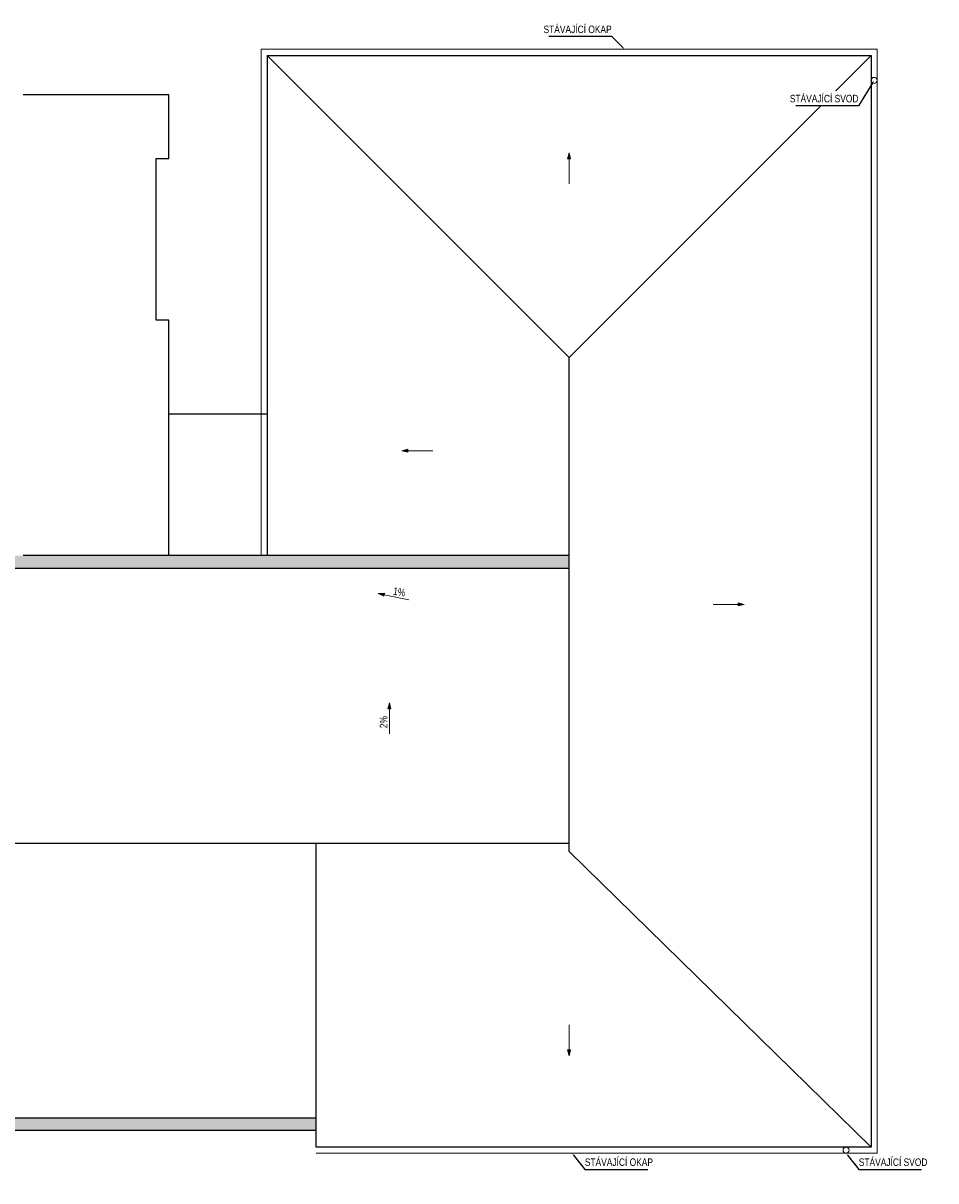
# Model space of a CAD drawing. Header units: millimetres. Extents: x -11835 to 55006, y -38230 to 10742.
# Tile 5 of 5: x 36800 to 55006, y -12473 to 10622. Entities that reach past the tile are written whole.
import ezdxf
from ezdxf import colors
from ezdxf.entities.mleader import LeaderData, LeaderLine
from ezdxf.math import Vec2, Vec3

# ---------------------------------------------------------------- set-up
doc = ezdxf.new("R2010")
doc.units = ezdxf.units.MM
doc.header["$MEASUREMENT"] = 0
doc.layers.add('03_Střecha.2D', color=7, linetype='Continuous')
doc.layers.add('ZTI-potr_studena-popis', color=7, linetype='Continuous', lineweight=13)
doc.styles.add('ARIAL', font='arial.ttf', dxfattribs={"width": 0.8})

# ---------------------------------------------------------------- blocks, each defined once
blk = doc.blocks.new('spád')
h = blk.add_hatch(color=256)
h.dxf.hatch_style = 1
h.paths.add_polyline_path([(126994.1222301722, 9931.581332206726), (126874.1297398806, 9961.5830950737), (126874.1985130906, 9901.568754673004)])
at = {"layer": 'ZTI-potr_studena-popis'}
blk.add_line((126374.1098790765, 9931.542573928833), (126874.1098791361, 9931.542573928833), dxfattribs=at)
blk.add_lwpolyline([(126874.1297398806, 9961.5830950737), (126994.1222301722, 9931.581332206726), (126874.1985130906, 9901.568754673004), (126874.1297398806, 9961.5830950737)], dxfattribs=at)

msp = doc.modelspace()

# ---------------------------------------------------------------- hatches: boundary and pattern name
at = {"layer": '03_Střecha.2D', "linetype": 'Continuous', "lineweight": 0}
for points in [[(-8568.931529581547, 0), (47690, 0), (47690.00000023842, -250), (-8568.931529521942, -250)], [(-8568.93152976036, -11220), (42642.5, -11220), (42642.4999999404, -11470), (-8568.931529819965, -11470)]]:
    msp.add_hatch(color=251, dxfattribs=at).paths.add_polyline_path(points)

# ---------------------------------------------------------------- linework, layer by layer
at = {"layer": '03_Střecha.2D', "color": 251, "linetype": 'Continuous', "lineweight": 13}
for p, q in [((41544.9999999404, 10100), (53835.00000017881, 10100)), ((41544.9999999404, 10100), (41545.0000000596, 0)), ((53835.00000017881, 10100), (53835.00000029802, -11919.96047329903)), ((53835.00000029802, -11919.96047329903), (42642.50057905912, -11920.0144777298))]:
    msp.add_line(p, q, dxfattribs=at)
at = {"layer": '03_Střecha.2D', "color": 251, "linetype": 'Continuous', "lineweight": 25}
for p, q in [((47690.00000017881, 3955), (41665.00000047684, 9980.000000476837)), ((41665.00000047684, 9980.000000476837), (53714.9999999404, 9979.999999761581)), ((41665.00000047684, 9980.000000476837), (41665.00000017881, 0)), ((47690.00000017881, 3955), (53714.9999999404, 9979.999999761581)), ((53714.9999999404, 9979.999999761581), (53715.0000000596, -11799.96105265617)), ((39705.00803756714, 9189.30976676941), (36800.0000000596, 9189.30976676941)), ((39705.0080370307, 7925.013248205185), (39705.00803756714, 9189.30976676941)), ((39455.00803732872, 4700), (39455.00803714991, 7925.013248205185)), ((39455.00803714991, 7925.013248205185), (39705.0080370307, 7925.013248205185)), ((39705.00806486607, 4700), (39455.00803732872, 4700)), ((39705.00806462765, 0), (39705.00806486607, 4700)), ((47689.9999999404, -5900), (47690.00000017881, 3955)), ((41665.00000023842, 2824.954752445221), (39705.00803756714, 2824.95475268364)), ((47690, 0), (36800, 0)), ((-8568.931529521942, -250), (47690.00000023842, -250)), ((-8568.931529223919, -5735), (47690.0000000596, -5735.000000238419)), ((42642.4999999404, -11800.01447749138), (42642.50000029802, -5734.999999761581)), ((53715.0000000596, -11799.96105265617), (47689.9999999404, -5900)), ((42642.5, -11220), (-8568.93152976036, -11220)), ((42642.4999999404, -11470), (2599.989300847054, -11470)), ((53715.0000000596, -11799.96105265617), (42642.4999999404, -11800.01447749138))]:
    msp.add_line(p, q, dxfattribs=at)
at = {"layer": '03_Střecha.2D', "color": 251, "linetype": 'Continuous', "lineweight": 13}
for centre in [(53774.99999988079, 9480), (53214.99999988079, -11860.01447749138)]:
    msp.add_circle(centre, 59.99999999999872, dxfattribs=at)

# ---------------------------------------------------------------- block references
at = {"layer": 'ZTI-potr_studena-popis', "xscale": -1}
for p, rotation in [((37758.4573661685, -118958.3419318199), 269.9999999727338), ((171346.3341443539, -7839.081387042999), 359.9999999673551), ((34174.8632427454, -129930.9896123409), 269.9999999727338)]:
    msp.add_blockref('spád', p, dxfattribs=dict(at, rotation=rotation))
at = {"layer": 'ZTI-potr_studena-popis'}
for p, rotation in [((170282.9083103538, -16555.90084576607), 168.4030397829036), ((-75809.23255425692, -10905.36034154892), 3.468152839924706e-08), ((37758.45736515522, 117013.3419315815), 270.000000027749)]:
    msp.add_blockref('spád', p, dxfattribs=dict(at, rotation=rotation))

# ---------------------------------------------------------------- leaders
ml = msp.add_multileader_mtext('Standard', dxfattribs=at)
ml.set_content('STÁVAJÍCÍ OKAP', color=256, style='ARIAL')
ml.set_leader_properties()
ml.build(insert=Vec2(0, 0))
ml.multileader.update_dxf_attribs({"text_left_attachment_type": 5, "text_right_attachment_type": 5, "dogleg_length": 0.36, "arrow_head_size": 50})
ctx = ml.context
ctx.base_point, ctx.char_height, ctx.arrow_head_size, ctx.landing_gap_size, ctx.plane_origin, ctx.plane_x_axis, ctx.plane_y_axis = Vec3(47194.06076025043, 10355.74756717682), 150, 50, 0.09, Vec3(48795.64164251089, 10100), Vec3(1, 2.775557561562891e-16), Vec3(-2.775557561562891e-16, 1)
ctx.left_attachment, ctx.right_attachment, ctx.text_align_type = 5, 5, 2
notes = []
notes.append((ctx, [(0, (1, 1, 0), (48539.89407539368, 10355.74756717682), (-1, -6.167905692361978e-16), 0.3600000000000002, [(0, [(48795.64164251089, 10100)], 0, [])])]))
ctx.mtext.insert, ctx.mtext.text_direction, ctx.mtext.rotation, ctx.mtext.alignment, ctx.mtext.flow_direction = Vec3(48539.44407552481, 10573.60568475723), Vec3(1, 2.775557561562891e-16), 2.775557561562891e-16, 3, 5
for ctx, leaders in notes:
    for number, flags, end, landing, length, lines in leaders:
        leader = LeaderData()
        leader.index, (leader.has_last_leader_line, leader.has_dogleg_vector, leader.attachment_direction) = number, flags
        leader.last_leader_point, leader.dogleg_vector, leader.dogleg_length = Vec3(end), Vec3(landing), length
        for number, points, colour, breaks in lines:
            line = LeaderLine()
            line.index, line.vertices, line.color, line.breaks = number, Vec3.list(points), colors.encode_raw_color(colour), breaks
            leader.lines.append(line)
        ctx.leaders.append(leader)

# ---------------------------------------------------------------- next in the draw order: texts
at = {"char_height": 149.9999999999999, "width": 142.5469150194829, "attachment_point": 8, "line_spacing_factor": 0.8, "style": 'ARIAL', "bg_fill": 3, "box_fill_scale": 1, "bg_fill_color": 256, "bg_fill_transparency": 0}
for s, insert, rotation in [('1%', (44290.44221866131, -799.5739026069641), 350.9378810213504), ('2%', (44065.52649325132, -3321.697354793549), 90.00000001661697)]:
    msp.add_mtext(s, dxfattribs=dict(at, insert=insert, rotation=rotation))

# ---------------------------------------------------------------- next in the draw order: leaders
at = {"layer": 'ZTI-potr_studena-popis'}
ml = msp.add_multileader_mtext('Standard', dxfattribs=at)
ml.set_content('STÁVAJÍCÍ SVOD', color=256, style='ARIAL')
ml.set_leader_properties()
ml.build(insert=Vec2(0, 0))
ml.multileader.update_dxf_attribs({"text_left_attachment_type": 5, "text_right_attachment_type": 5, "dogleg_length": 0.36, "arrow_head_size": 50})
ctx = ml.context
ctx.base_point, ctx.char_height, ctx.arrow_head_size, ctx.landing_gap_size, ctx.plane_origin, ctx.plane_x_axis, ctx.plane_y_axis = Vec3(52109.23303143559, 8974.313654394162), 150, 50, 0.09, Vec3(53774.99999988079, 9480), Vec3(1, 7.257570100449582e-10), Vec3(-7.257570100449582e-10, 1)
ctx.left_attachment, ctx.right_attachment, ctx.text_align_type = 5, 5, 2
notes = []
notes.append((ctx, [(1, (1, 1, 0), (53462.67889773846, 8974.313655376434), (-1, -7.257568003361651e-10), 0.36, [(0, [(53774.99999988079, 9480)], 0, [])])]))
ctx.mtext.insert, ctx.mtext.text_direction, ctx.mtext.rotation, ctx.mtext.alignment, ctx.mtext.flow_direction = Vec3(53462.22889715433, 9192.171772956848), Vec3(1, 7.257570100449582e-10), 7.257570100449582e-10, 3, 5
ctx.mtext.has_bg_fill, ctx.mtext.bg_color, ctx.mtext.bg_scale_factor, ctx.mtext.bg_transparency, ctx.mtext.use_window_bg_color = 1, -1027028792, 1.5, 0, 1
ml = msp.add_multileader_mtext('Standard', dxfattribs=at)
ml.set_content('STÁVAJÍCÍ OKAP', color=256, style='ARIAL')
ml.set_leader_properties()
ml.build(insert=Vec2(0, 0))
ml.multileader.update_dxf_attribs({"text_left_attachment_type": 5, "text_right_attachment_type": 5, "dogleg_length": 0.36, "arrow_head_size": 50})
ctx = ml.context
ctx.base_point, ctx.char_height, ctx.arrow_head_size, ctx.landing_gap_size, ctx.plane_origin, ctx.plane_x_axis, ctx.plane_y_axis = Vec3(48003.96550910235, -12243.33264589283), 150, 50, 0.09, Vec3(47747.85794216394, -11919.9898443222), Vec3(1, 7.257570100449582e-10), Vec3(-7.257570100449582e-10, 1)
ctx.left_attachment, ctx.right_attachment = 5, 5
notes.append((ctx, [(0, (1, 1, 0), (48003.60550910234, -12243.3326458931), (1, 7.257568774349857e-10), 0.3600000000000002, [(0, [(47747.85794216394, -11919.9898443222)], 0, [])])]))
ctx.mtext.insert, ctx.mtext.text_direction, ctx.mtext.rotation, ctx.mtext.flow_direction = Vec3(48004.05550897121, -12025.47452831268), Vec3(1, 7.257570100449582e-10), 7.257570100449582e-10, 5
ctx.mtext.has_bg_fill, ctx.mtext.bg_color, ctx.mtext.bg_scale_factor, ctx.mtext.bg_transparency, ctx.mtext.use_window_bg_color = 1, -1027028792, 1.5, 0, 1
ml = msp.add_multileader_mtext('Standard', dxfattribs=at)
ml.set_content('STÁVAJÍCÍ SVOD', color=256, style='ARIAL')
ml.set_leader_properties()
ml.build(insert=Vec2(0, 0))
ml.multileader.update_dxf_attribs({"text_left_attachment_type": 5, "text_right_attachment_type": 5, "dogleg_length": 0.36, "arrow_head_size": 50})
ctx = ml.context
ctx.base_point, ctx.char_height, ctx.arrow_head_size, ctx.landing_gap_size, ctx.plane_origin, ctx.plane_x_axis, ctx.plane_y_axis = Vec3(53468.63421808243, -12243.30627894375), 150, 50, 0.09, Vec3(53212.52665120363, -11919.96347689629), Vec3(1, 7.257570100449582e-10), Vec3(-7.257570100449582e-10, 1)
ctx.left_attachment, ctx.right_attachment = 5, 5
notes.append((ctx, [(0, (1, 1, 0), (53468.27421808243, -12243.30627894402), (1, 7.257568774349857e-10), 0.3600000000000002, [(0, [(53212.52665120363, -11919.96347689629)], 0, [])])]))
ctx.mtext.insert, ctx.mtext.text_direction, ctx.mtext.rotation, ctx.mtext.flow_direction = Vec3(53468.72421813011, -12025.44816160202), Vec3(1, 7.257570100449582e-10), 7.257570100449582e-10, 5
ctx.mtext.has_bg_fill, ctx.mtext.bg_color, ctx.mtext.bg_scale_factor, ctx.mtext.bg_transparency, ctx.mtext.use_window_bg_color = 1, -1027028792, 1.5, 0, 1
for ctx, leaders in notes:
    for number, flags, end, landing, length, lines in leaders:
        leader = LeaderData()
        leader.index, (leader.has_last_leader_line, leader.has_dogleg_vector, leader.attachment_direction) = number, flags
        leader.last_leader_point, leader.dogleg_vector, leader.dogleg_length = Vec3(end), Vec3(landing), length
        for number, points, colour, breaks in lines:
            line = LeaderLine()
            line.index, line.vertices, line.color, line.breaks = number, Vec3.list(points), colors.encode_raw_color(colour), breaks
            leader.lines.append(line)
        ctx.leaders.append(leader)

doc.saveas('drawing.dxf')
